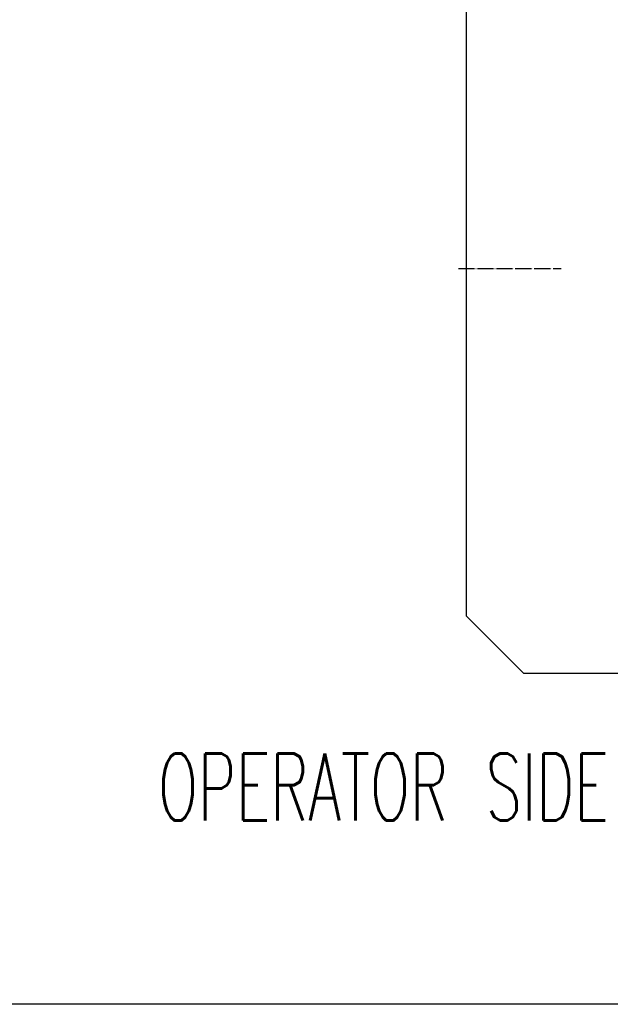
# Model space of a CAD drawing. Extents: x -1809 to 6113, y -4129 to 1471.
# Tile 162 of 197: x 4502 to 4942, y -2370 to -1637. Entities that reach past the tile are written whole.
import ezdxf

# ---------------------------------------------------------------- set-up
doc = ezdxf.new("R2010")
doc.units = 0
doc.linetypes.add('DOT_CENTER', pattern=[14, 12, -1, 0, -1])
doc.layers.add('1', color=7, linetype='CONTINUOUS')
doc.styles.add('CONVERTER_1', font='txt.shx', dxfattribs={"width": 0.63})

# ---------------------------------------------------------------- blocks, each defined once
blk = doc.blocks.new('HEADPLATE_EG__1074', base_point=(4654.3, -2191.02))
at = {"layer": '1', "color": 7, "linetype": 'CONTINUOUS'}
for p, q in [((4834.77, -2080.83), (4834.77, -1312.23)), ((4834.77, -2080.83), (4877.57, -2123.63)), ((5023.87, -2123.63), (4877.57, -2123.63))]:
    blk.add_line(p, q, dxfattribs=at)
at = {"layer": '1', "color": 1, "linetype": 'DOT_CENTER'}
blk.add_line((4828.95, -1821.88), (4905.31, -1821.88), dxfattribs=at)
at = {"layer": '1', "color": 1, "style": 'CONVERTER_1', "width": 0.63}
blk.add_text('OPERATOR SIDE', height=50, dxfattribs=at).set_placement((4605.03, -2233.07))
blk = doc.blocks.new('TEXT__1075', base_point=(-2000, -2800))
at = {"layer": '1', "color": 1, "linetype": 'CONTINUOUS'}
blk.add_line((5800, -2370), (600, -2370), dxfattribs=at)

msp = doc.modelspace()

# ---------------------------------------------------------------- block references
at = {"layer": '1'}
for name, p in [('TEXT__1075', (-2000, -2800)), ('HEADPLATE_EG__1074', (4654.3, -2191.02))]:
    msp.add_blockref(name, p, dxfattribs=at)

doc.saveas('drawing.dxf')
